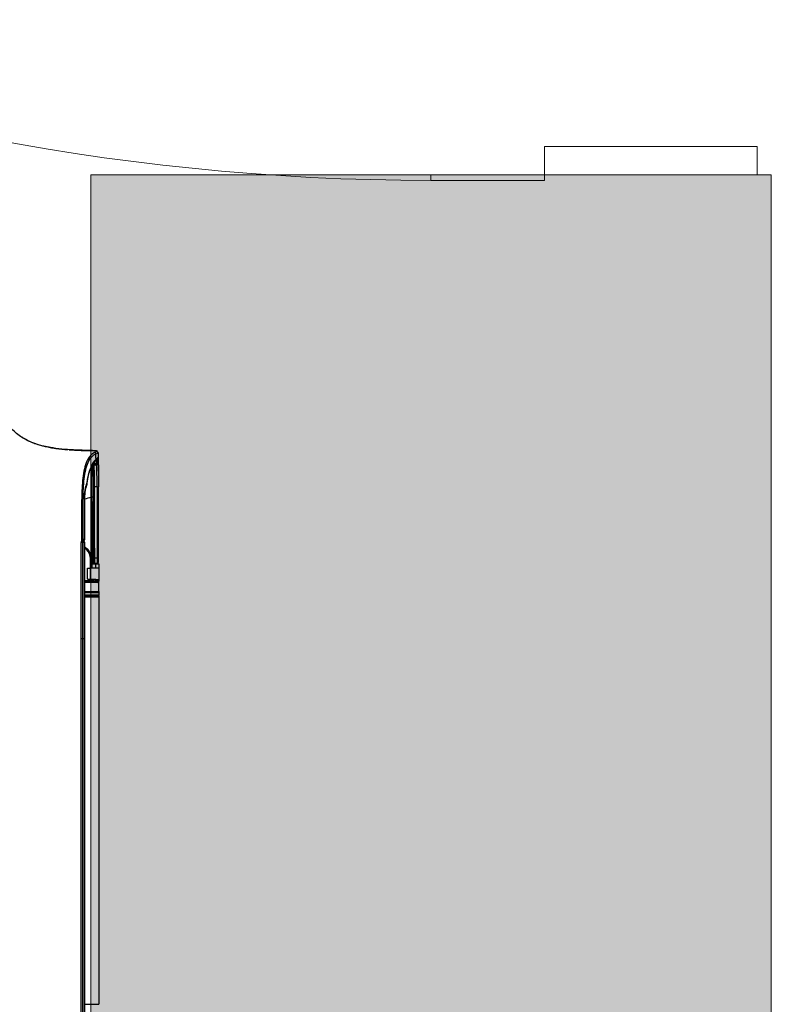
# Model space of a CAD drawing. Header units: millimetres. Extents: x 922208 to 1069538, y -182208 to -99877.
# Tile 78 of 256: x 982732 to 982997, y -171028 to -170680. Entities that reach past the tile are written whole.
import ezdxf

# ---------------------------------------------------------------- set-up
doc = ezdxf.new("R2010")
doc.units = ezdxf.units.MM
doc.header["$MEASUREMENT"] = 0
doc.linetypes.add('HIDDEN', pattern=[20, 10, -10])
doc.layers.add('IS_KLIM_urządzenia', color=3, linetype='Continuous')
for name, color, linetype, lineweight in [('IS_POWRÓT', 5, 'HIDDEN', 30), ('Nowe_220-A Ściany_Nr_pióra__19', 255, 'Continuous', 0), ('Nowe_220-A Ściany_Nr_pióra__23', 7, 'Continuous', 15), ('Nowe_220-A Ściany_Nr_pióra__27', 7, 'Continuous', 25), ('Nowe_220-A Ściany_Nr_pióra__3', 7, 'Continuous', 13)]:
    doc.layers.add(name, color=color, linetype=linetype, lineweight=lineweight)

# ---------------------------------------------------------------- blocks, each defined once
blk = doc.blocks.new('parter01')
at = {"layer": 'Nowe_220-A Ściany_Nr_pióra__19', "linetype": 'Continuous', "lineweight": 0}
blk.add_hatch(color=255, dxfattribs=at).paths.add_polyline_path([(982756.55073, -111050.0207), (982756.55073, -112850.02068), (982996.55074, -112850.02068), (982996.55074, -111050.0207)])
at = {"layer": 'Nowe_220-A Ściany_Nr_pióra__23', "color": 7, "linetype": 'Continuous', "lineweight": 0}
for p, q in [((982991.55073, -111040.02068), (982916.55073, -111040.02068)), ((982916.55073, -111040.02068), (982916.55073, -111052.02068)), ((982991.55073, -111050.02068), (982991.55073, -111040.02068)), ((982876.55073, -111052.02068), (982876.55073, -111050.02068)), ((982876.55073, -111050.02068), (982991.55073, -111050.02068)), ((982916.55073, -111052.02068), (982876.55073, -111052.02068))]:
    blk.add_line(p, q, dxfattribs=at)
at = {"layer": 'Nowe_220-A Ściany_Nr_pióra__27', "color": 7, "linetype": 'Continuous', "lineweight": 0}
for p, q in [((982756.55073, -111050.02068), (982876.55073, -111050.02068)), ((982756.55073, -111050.02068), (982876.55073, -111050.02068)), ((982876.55073, -111050.02068), (982991.55073, -111050.02068)), ((982876.55073, -111050.02068), (982991.55073, -111050.02068)), ((982876.55073, -111050.02068), (982991.55073, -111050.02068)), ((982991.55073, -111050.02068), (982996.55073, -111050.02068)), ((982991.55073, -111050.02068), (982996.55073, -111050.02068))]:
    blk.add_line(p, q, dxfattribs=at)
for points in [[(982756.55073, -111050.0207), (982756.55073, -112850.02068)], [(982996.55073, -112850.02068), (982996.55073, -111050.0207)]]:
    blk.add_lwpolyline(points, dxfattribs=at)
at = {"layer": 'Nowe_220-A Ściany_Nr_pióra__3', "color": 7, "linetype": 'Continuous', "lineweight": 0}
blk.add_arc((982876.55073, -110228.02068), 824, 180, 270, dxfattribs=at)
blk = doc.blocks.new('G$CFEA986A8')
at = {"layer": 'IS_KLIM_urządzenia', "linetype": 'Continuous'}
for p, q in [((53.93, 200.11), (53.93, 200.96)), ((53.93, 199.16), (53.93, 200.11)), ((54.23, 201.26), (55.52, 201.26)), ((54.24, 200.26), (54.24, 199.31)), ((55.48, 200.26), (54.24, 200.26)), ((55.51, 198.89), (55.48, 200.26)), ((55.52, 201.26), (55.54, 201.26)), ((55.54, 201.26), (55.69, 198.26)), ((55.54, 201.26), (59.6, 201.26)), ((59.62, 201.26), (60.17, 201.26)), ((60.06, 200.26), (59.65, 200.26)), ((64.28, 201.26), (65.29, 201.26)), ((65.09, 201.06), (65.09, 200.26)), ((65.09, 200.26), (65.09, 196.29)), ((65.49, 201.26), (65.29, 201.26)), ((65.29, 200.27), (65.29, 201.26)), ((65.29, 200.27), (65.49, 200.27)), ((65.29, 196.29), (65.29, 200.27)), ((65.49, 201.26), (209.47, 201.26)), ((65.49, 201.26), (65.49, 200.27)), ((65.49, 200.27), (65.5, 196.29)), ((65.69, 200.26), (65.69, 201.06)), ((65.7, 196.29), (65.69, 200.26)), ((209.47, 196.29), (209.47, 201.26)), ((46.54, 196.29), (46.54, 196.24)), ((46.54, 195.58), (46.54, 195.13)), ((80.5, 196.29), (80.5, 196.24)), ((80.5, 196.24), (80.5, 195.58)), ((80.5, 195.58), (80.5, 195.13))]:
    blk.add_line(p, q, dxfattribs=at)
at = {"layer": 'IS_KLIM_urządzenia', "linetype": 'Continuous', "extrusion": (0, 0, -1)}
for centre, radius, start, end in [((-18.69, 199.74), 0.5, 182.0496, 269.8), ((-54.23, 200.96), 0.3, 0, 90), ((-45.54, 195.79), 0.5, 90, 180), ((-46.54, 195.79), 0.5, 0, 90)]:
    blk.add_arc(centre, radius, start, end, dxfattribs=at)
at = {"layer": 'IS_KLIM_urządzenia', "linetype": 'Continuous'}
for centre, radius, start, end in [((18.72, 200.56), 0.5, 357.7294, 89), ((65.29, 201.06), 0.2, 90, 179.94), ((65.49, 201.06), 0.2, 0.06, 90), ((25.66, 196.65), 0.5, 72.0675, 83.6302)]:
    blk.add_arc(centre, radius, start, end, dxfattribs=at)
for centre, major_axis, ratio, start_param, end_param in [((14.93, 200.53), (-0.026, 0.499), 0.9983, 0, 1.502362), ((15.36, 199.79), (0.457, 0.203), 0.909388, 1.232542, 2.687909), ((16.45, 200.61), (0.144, 0.479), 0.997743, 0.012939, 0.345034), ((16.95, 200.59), (-0.009, -0.5), 0.866632, 1.552217, 3.141593), ((17.2, 199.87), (0.375, 0.331), 0.874767, 6.258498, 7.242676), ((18.12, 200.57), (-0.009, -0.5), 0.86661, 1.552873, 3.141593), ((18.08, 199.73), (-0.002, 0.5), 0.86639, 4.116092, 4.679302), ((21.31, 198.76), (-0.002, 0.49), 0.738248, 0, 1.638372), ((26.9, 199.77), (0.002, -0.5), 0.034879, 0, 1.57242), ((26.93, 200.73), (0, 0.5), 0.034873, 4.714126, 6.335137), ((26.98, 200.73), (0, -0.5), 0.034873, 1.572542, 3.193553), ((51.98, 200.73), (0, -0.5), 0.034873, 1.572542, 3.193984), ((51.98, 199.85), (0.002, -0.5), 0.034879, 0, 1.57242), ((52.33, 198.36), (0, 0.3), 0.034873, 4.714134, 6.283185), ((53.41, 199.86), (0.002, -0.5), 0.988846, 0, 1.567605), ((53.43, 199.83), (-0.5, 0), 0.97477, 1.576144, 3.141593), ((53.43, 198.86), (-0.5, 0), 0.003693, 1.579523, 2.534048), ((53.43, 198.36), (0, 0.3), 0.034873, 4.714134, 6.283185), ((53.65, 198.39), (0.084, -0.288), 0.033955, 1.562656, 3.141593), ((54.11, 198.74), (-0.256, 0.157), 0.454954, 4.950735, 6.283185), ((54.23, 200.11), (-0.3, 0), 0.500503, 4.682189, 6.283185), ((54.23, 199.16), (-0.3, 0), 0.500503, 4.682189, 6.283185), ((59.99, 198.58), (-0.499, 0.025), 0.499537, 3.242371, 4.737227), ((59.98, 198.33), (0.5, 0), 0.001724, 0.087267, 1.535915), ((60.06, 200.01), (-0.499, 0.025), 0.499537, 3.242371, 4.737227), ((60.17, 200.76), (0, 0.5), 0.996195, 4.713166, 6.283185), ((65.29, 200.26), (0.2, 0), 0.005236, 1.570788, 3.141593), ((65.49, 200.26), (0.2, 0), 0.005236, 0, 1.570791), ((25.66, 196.65), (0.055, 0.497), 0.256635, 6.28316, 6.727423), ((25.66, 196.65), (-0.154, -0.476), 0.571177, 3.141593, 3.672186), ((30.87, 195.79), (0, 0.5), 0.010876, 0, 0.428815), ((45.54, 195.79), (0, 0.5), 0.009623, 0, 0.426438), ((45.54, 195.79), (-0.5, 0), 0.910452, 3.141593, 4.716369), ((45.54, 195.22), (-0.5, 0), 0.910238, 3.141593, 4.716614), ((45.54, 195.22), (-0.001, 0.5), 0.004977, 0.42694, 1.572622), ((45.54, 195.22), (-0.5, 0), 0.001837, 1.565823, 3.141593), ((46.54, 195.79), (-0.5, 0), 0.894842, 4.712389, 6.283185), ((46.54, 195.13), (-0.5, 0), 0.894842, 4.712389, 6.283185), ((46.54, 195.13), (-0.5, 0), 0.001524, 0, 1.570796)]:
    blk.add_ellipse(centre, major_axis=major_axis, ratio=ratio, start_param=start_param, end_param=end_param, dxfattribs=at)
at = {"layer": 'IS_KLIM_urządzenia', "linetype": 'Continuous', "extrusion": (0, 0, -1)}
for centre, major_axis, ratio, start_param, end_param in [((53.43, 199.16), (0.479, -0.142), 1, 5.994256, 6.545048), ((53.44, 199.31), (0.771, -0.214), 1, 6.012747, 6.56354), ((54.23, 199.26), (0, -2), 0.005231, 3.141593, 4.188473), ((55.62, 199.26), (0.11, -2), 0.052397, 2.097475, 3.144355)]:
    blk.add_ellipse(centre, major_axis=major_axis, ratio=ratio, start_param=start_param, end_param=end_param, dxfattribs=at)
at = {"layer": 'IS_KLIM_urządzenia', "linetype": 'Continuous'}
for points, knots in [([(14.21, 200.54), (14.17, 199.53), (14.12, 197.84), (14.05, 195.45), (13.98, 193.38), (13.88, 191.32), (13.68, 188.56), (13.37, 185.89), (13.01, 183.93), (12.88, 183.33)], [0, 0, 0, 0, 0.174844, 0.294563, 0.414282, 0.534001, 0.653719, 0.893157, 1, 1, 1, 1]), ([(14.29, 200.81), (14.28, 199.72), (14.24, 198.12), (14.2, 196.18), (14.17, 195.22), (14.15, 194.58), (14.11, 194.03), (14.06, 193.38), (13.96, 192.48), (13.91, 191.88), (13.89, 191.63)], [0, 0, 0, 0, 0.261726, 0.374815, 0.426057, 0.47543, 0.525874, 0.58018, 0.704159, 1, 1, 1, 1]), ([(14.21, 200.54), (14.21, 200.54), (14.21, 200.54), (14.21, 200.54), (14.24, 200.54), (14.28, 200.54), (14.28, 200.54), (14.28, 200.54)], [0, 0, 0, 0, 0.184418, 0.184418, 0.99996, 0.99996, 1, 1, 1, 1]), ([(14.91, 201.03), (14.8, 201.03), (14.8, 201.03), (14.72, 201.02), (14.69, 201.02), (14.69, 201.02)], [0, 0, 0, 0, 0.500965, 0.500965, 1, 1, 1, 1]), ([(14.86, 199.79), (15.27, 198.9), (15.97, 198.03), (18.72, 196.62), (20.82, 196.12), (25.21, 195.49), (27.58, 195.36), (32.29, 195.23), (34.65, 195.19), (37.02, 195.19)], [0, 0, 0, 0, 0.25, 0.25, 0.5, 0.5, 0.75, 0.75, 1, 1, 1, 1]), ([(14.91, 201.03), (15.24, 201.05), (15.57, 201.07), (16.08, 201.09), (16.24, 201.1), (16.41, 201.11)], [0, 0, 0, 0, 0.665624, 0.665624, 1, 1, 1, 1]), ([(17.18, 200.33), (16.78, 200.31), (16.38, 200.3), (15.77, 200.27), (15.55, 200.26), (15.33, 200.25)], [0, 0, 0, 0, 0.64643, 0.64643, 1, 1, 1, 1]), ([(37.02, 195.65), (34.71, 195.64), (32.4, 195.69), (27.8, 195.82), (25.48, 195.94), (21.18, 196.55), (19.11, 197.06), (16.41, 198.49), (15.73, 199.37), (15.33, 200.25)], [0, 0, 0, 0, 0.25, 0.25, 0.5, 0.5, 0.75, 0.75, 1, 1, 1, 1]), ([(17.58, 200.19), (17.53, 200.24), (17.28, 200.53), (17.02, 200.81), (16.81, 200.97), (16.69, 201.07), (16.57, 201.09), (16.54, 201.1)], [0, 0, 0, 0, 0.095996, 0.59266, 0.84646, 0.967214, 1, 1, 1, 1]), ([(19.22, 201.14), (18.71, 201.12), (17.99, 201.09), (17.43, 201.08), (17.25, 201.08)], [0, 0, 0, 0, 0.627909, 1, 1, 1, 1]), ([(18.55, 200.55), (18.38, 200.55), (18.22, 200.56), (17.83, 200.56), (17.6, 200.57), (17.38, 200.57)], [0, 0, 0, 0, 0.427577, 0.427577, 1, 1, 1, 1]), ([(25.22, 197.23), (24.9, 197.26), (23.92, 197.39), (22.4, 197.73), (20.73, 198.24), (19.32, 198.86), (18.3, 199.5), (17.85, 199.92), (17.7, 200.1)], [0, 0, 0, 0, 0.087973, 0.275439, 0.466673, 0.659321, 0.855696, 1, 1, 1, 1]), ([(18.12, 201.07), (18.26, 201.06), (18.38, 201.06), (18.64, 201.06), (18.72, 201.06), (18.72, 201.06)], [0, 0, 0, 0, 0.352743, 0.352743, 1, 1, 1, 1]), ([(18.52, 199.72), (18.52, 199.8), (18.52, 199.88), (18.53, 200.16), (18.54, 200.35), (18.55, 200.55)], [0, 0, 0, 0, 0.293814, 0.293814, 1, 1, 1, 1]), ([(18.72, 201.06), (18.72, 201.06), (19.6, 201.08), (22.63, 201.19), (24.74, 201.23), (26.93, 201.23)], [0, 0, 0, 0, 0.5, 0.5, 1, 1, 1, 1]), ([(19.17, 199.24), (19.58, 199.24), (20.23, 199.24), (22.58, 199.25), (24.7, 199.26), (26.9, 199.27)], [0, 0, 0, 0, 0.359642, 0.359642, 1, 1, 1, 1]), ([(19.22, 200.54), (19.21, 200.34), (19.2, 200.13), (19.19, 199.86), (19.19, 199.79), (19.18, 199.72)], [0, 0, 0, 0, 0.736288, 0.736288, 1, 1, 1, 1]), ([(26.91, 199.77), (24.85, 199.75), (22.86, 199.74), (20.02, 199.72), (19.18, 199.72), (19.18, 199.72)], [0, 0, 0, 0, 0.5, 0.5, 1, 1, 1, 1]), ([(19.22, 201.14), (19.58, 201.15), (20.3, 201.17), (21.53, 201.2), (23.05, 201.22), (24.87, 201.23), (26.28, 201.23), (26.98, 201.23)], [0, 0, 0, 0, 0.163195, 0.329907, 0.49928, 0.750989, 1, 1, 1, 1]), ([(26.95, 200.73), (24.89, 200.73), (22.89, 200.68), (20.05, 200.57), (19.22, 200.54), (19.22, 200.54)], [0, 0, 0, 0, 0.5, 0.5, 1, 1, 1, 1]), ([(19.71, 198.73), (19.85, 198.73), (20, 198.72), (20.4, 198.72), (20.63, 198.72), (20.94, 198.72)], [0, 0, 0, 0, 0.37651, 0.37651, 1, 1, 1, 1]), ([(20.94, 198.72), (20.95, 198.72), (20.96, 198.72), (20.97, 198.72), (20.97, 198.72), (20.97, 198.72), (20.97, 198.72), (20.97, 198.71), (20.97, 198.71), (20.97, 198.71), (20.97, 198.71), (20.98, 198.71), (20.98, 198.71), (20.98, 198.71)], [0, 0, 0, 0, 0.615634, 0.615634, 0.835116, 0.835116, 0.937229, 0.937229, 0.970666, 0.970666, 0.991316, 0.991316, 1, 1, 1, 1]), ([(21.06, 198.72), (22.51, 198.73), (24.09, 198.74), (27.27, 198.76), (28.87, 198.77), (30.48, 198.77)], [0, 0, 0, 0, 0.5, 0.5, 1, 1, 1, 1]), ([(21.11, 198.73), (21.11, 198.75), (21.11, 198.77), (21.11, 198.81), (21.11, 198.83), (21.11, 198.89), (21.12, 198.93), (21.14, 199.02), (21.15, 199.07), (21.18, 199.15), (21.2, 199.18), (21.24, 199.23), (21.27, 199.24), (21.29, 199.25), (21.3, 199.25), (21.3, 199.25)], [0, 0, 0, 0, 0.079375, 0.079375, 0.152142, 0.152142, 0.308093, 0.308093, 0.533795, 0.533795, 0.744603, 0.744603, 0.955402, 0.955402, 1, 1, 1, 1]), ([(26.9, 199.27), (27.23, 199.27), (27.56, 199.27), (29.23, 199.27), (30.56, 199.28), (37.22, 199.3), (42.55, 199.32), (49.25, 199.34), (50.62, 199.35), (51.98, 199.35)], [0, 0, 0, 0, 0.039838, 0.039838, 0.199192, 0.199192, 0.836607, 0.836607, 1, 1, 1, 1]), ([(26.95, 200.73), (26.95, 200.72), (26.95, 200.7), (26.94, 200.38), (26.92, 200.07), (26.91, 199.77)], [0, 0, 0, 0, 0.050907, 0.050907, 1, 1, 1, 1]), ([(52, 199.85), (51.67, 199.85), (51.33, 199.85), (49.67, 199.85), (48.33, 199.84), (41.67, 199.82), (36.34, 199.8), (29.65, 199.78), (28.28, 199.77), (26.91, 199.77)], [0, 0, 0, 0, 0.039838, 0.039838, 0.199192, 0.199192, 0.836607, 0.836607, 1, 1, 1, 1]), ([(26.99, 200.73), (27.33, 200.73), (27.66, 200.73), (29.33, 200.73), (30.66, 200.73), (37.32, 200.73), (42.65, 200.73), (49.32, 200.73), (50.66, 200.73), (52, 200.73)], [0, 0, 0, 0, 0.039967, 0.039967, 0.199835, 0.199835, 0.839306, 0.839306, 1, 1, 1, 1]), ([(30.48, 198.78), (30.48, 198.84), (30.48, 198.89), (30.48, 199), (30.48, 199.05), (30.48, 199.14), (30.48, 199.17), (30.48, 199.23), (30.48, 199.25), (30.49, 199.27), (30.49, 199.28), (30.49, 199.28), (30.49, 199.28), (30.49, 199.28)], [0, 0, 0, 0, 0.215384, 0.215384, 0.430768, 0.430768, 0.646164, 0.646164, 0.861588, 0.861588, 0.968092, 0.968092, 1, 1, 1, 1]), ([(30.48, 198.78), (30.81, 198.78), (31.14, 198.78), (32.81, 198.79), (34.14, 198.79), (40.81, 198.82), (46.14, 198.83), (52.13, 198.86), (52.78, 198.86), (53.43, 198.86)], [0, 0, 0, 0, 0.043508, 0.043508, 0.217737, 0.217737, 0.914651, 0.914651, 1, 1, 1, 1]), ([(48.08, 196.29), (48.28, 196.62), (48.52, 196.92), (49.71, 198.11), (51.01, 198.66), (52.33, 198.66)], [0, 0, 0, 0, 0.226904, 0.226904, 1, 1, 1, 1]), ([(52.34, 198.36), (51.1, 198.36), (49.89, 197.85), (48.81, 196.78), (48.63, 196.55), (48.46, 196.31)], [0, 0, 0, 0, 0.807469, 0.807469, 1, 1, 1, 1]), ([(53.93, 200.67), (53.93, 200.68), (53.93, 200.75), (53.89, 200.86), (53.81, 200.99), (53.72, 201.07), (53.63, 201.12), (53.56, 201.15), (53.47, 201.17), (53.32, 201.19), (53.02, 201.21), (52.48, 201.23), (52.05, 201.23), (51.82, 201.23), (51.78, 201.23)], [0, 0, 0, 0, 0.008737, 0.069232, 0.117614, 0.159413, 0.196322, 0.230426, 0.272625, 0.360337, 0.57868, 0.76722, 0.964188, 1, 1, 1, 1]), ([(51.98, 199.35), (52.17, 199.35), (52.36, 199.35), (52.68, 199.36), (52.83, 199.36), (53.07, 199.36), (53.18, 199.36), (53.34, 199.36), (53.39, 199.36), (53.41, 199.36)], [0, 0, 0, 0, 0.270422, 0.270422, 0.513615, 0.513615, 0.756808, 0.756808, 1, 1, 1, 1]), ([(52, 200.73), (52.12, 200.73), (52.25, 200.73), (52.58, 200.73), (52.8, 200.73), (53.18, 200.72), (53.35, 200.71), (53.63, 200.7), (53.74, 200.69), (53.89, 200.68), (53.93, 200.67), (53.93, 200.66)], [0, 0, 0, 0, 0.119883, 0.119883, 0.339691, 0.339691, 0.55974, 0.55974, 0.779888, 0.779888, 1, 1, 1, 1]), ([(53.91, 199.86), (53.87, 199.86), (53.8, 199.86), (53.59, 199.86), (53.45, 199.86), (53.12, 199.86), (52.93, 199.86), (52.5, 199.86), (52.25, 199.85), (52, 199.85)], [0, 0, 0, 0, 0.243193, 0.243193, 0.486385, 0.486385, 0.729578, 0.729578, 1, 1, 1, 1]), ([(52.33, 198.66), (52.53, 198.66), (52.73, 198.66), (53.1, 198.66), (53.26, 198.66), (53.43, 198.66)], [0, 0, 0, 0, 0.545123, 0.545123, 1, 1, 1, 1]), ([(53.44, 198.36), (53.24, 198.36), (53.04, 198.36), (52.67, 198.36), (52.51, 198.36), (52.34, 198.36)], [0, 0, 0, 0, 0.545123, 0.545123, 1, 1, 1, 1]), ([(53.43, 199.35), (53.43, 199.33), (53.43, 199.31), (53.43, 199.25), (53.43, 199.21), (53.43, 199.13), (53.43, 199.07), (53.43, 198.97), (53.43, 198.91), (53.43, 198.86)], [0, 0, 0, 0, 0.251437, 0.251437, 0.502865, 0.502865, 0.754279, 0.754279, 1, 1, 1, 1]), ([(53.86, 198.9), (53.85, 198.88), (53.84, 198.87), (53.8, 198.82), (53.77, 198.79), (53.73, 198.76), (53.72, 198.75), (53.67, 198.72), (53.62, 198.69), (53.57, 198.68)], [0, 0, 0, 0, 0.160482, 0.160482, 0.52212, 0.52212, 0.58886, 0.58886, 1, 1, 1, 1]), ([(53.67, 198.39), (53.75, 198.43), (53.83, 198.48), (53.97, 198.62), (54.03, 198.71), (54.09, 198.82), (54.11, 198.86), (54.12, 198.89)], [0, 0, 0, 0, 0.391531, 0.391531, 0.834377, 0.834377, 1, 1, 1, 1]), ([(55.51, 198.89), (55.51, 198.79), (55.51, 198.68), (55.52, 198.51), (55.52, 198.45), (55.53, 198.39)], [0, 0, 0, 0, 0.64422, 0.64422, 1, 1, 1, 1]), ([(55.59, 197.26), (55.57, 197.59), (55.55, 197.93), (55.53, 198.3), (55.53, 198.35), (55.53, 198.39)], [0, 0, 0, 0, 0.885108, 0.885108, 1, 1, 1, 1]), ([(55.59, 197.26), (55.58, 197.37), (55.58, 197.49), (55.57, 197.7), (55.57, 197.8), (55.56, 197.97), (55.57, 198.05), (55.57, 198.17), (55.57, 198.21), (55.58, 198.25), (55.58, 198.26), (55.59, 198.26)], [0, 0, 0, 0, 0.214139, 0.214139, 0.428302, 0.428302, 0.642148, 0.642148, 0.856248, 0.856248, 1, 1, 1, 1]), ([(55.59, 198.26), (56.25, 198.26), (56.92, 198.26), (58.24, 198.26), (58.89, 198.26), (59.55, 198.26)], [0, 0, 0, 0, 0.504617, 0.504617, 1, 1, 1, 1]), ([(59.6, 198.3), (59.6, 198.29), (59.6, 198.27), (59.58, 197.93), (59.57, 197.59), (59.55, 197.26)], [0, 0, 0, 0, 0.042191, 0.042191, 1, 1, 1, 1]), ([(59.55, 198.26), (59.55, 198.26), (59.56, 198.24), (59.57, 198.17), (59.57, 198.11), (59.57, 197.97), (59.57, 197.89), (59.57, 197.7), (59.56, 197.59), (59.56, 197.41), (59.55, 197.34), (59.55, 197.26)], [0, 0, 0, 0, 0.214776, 0.214776, 0.429554, 0.429554, 0.644336, 0.644336, 0.859321, 0.859321, 1, 1, 1, 1]), ([(59.6, 198.3), (59.61, 198.42), (59.61, 198.53), (59.62, 198.7), (59.62, 198.75), (59.62, 198.81)], [0, 0, 0, 0, 0.65065, 0.65065, 1, 1, 1, 1]), ([(59.65, 200.26), (59.66, 200.45), (59.66, 200.63), (59.66, 200.92), (59.65, 201.04), (59.64, 201.21), (59.63, 201.26), (59.62, 201.26)], [0, 0, 0, 0, 0.320954, 0.320954, 0.641904, 0.641904, 1, 1, 1, 1]), ([(59.99, 198.83), (60, 199.08), (60.01, 199.33), (60.04, 199.8), (60.05, 200.03), (60.06, 200.26)], [0, 0, 0, 0, 0.522709, 0.522709, 1, 1, 1, 1]), ([(59.99, 198.83), (59.99, 198.75), (59.99, 198.67), (59.99, 198.51), (60, 198.42), (60, 198.33), (60, 198.33), (60, 198.33)], [0, 0, 0, 0, 0.501708, 0.501708, 0.983156, 0.983156, 1, 1, 1, 1]), ([(60.06, 200.26), (60.07, 200.47), (60.08, 200.67), (60.1, 200.96), (60.11, 201.07), (60.14, 201.22), (60.16, 201.26), (60.17, 201.26)], [0, 0, 0, 0, 0.353708, 0.353708, 0.676927, 0.676927, 1, 1, 1, 1]), ([(63.8, 201.26), (62.76, 201.26), (61.72, 201.26), (60.66, 201.26), (60.64, 201.26), (60.48, 201.26), (60.33, 201.26), (60.18, 201.26)], [0, 0, 0, 0, 0.863472, 0.863472, 0.877231, 0.877231, 1, 1, 1, 1]), ([(60.56, 200.01), (60.54, 199.72), (60.53, 199.43), (60.5, 198.96), (60.49, 198.77), (60.48, 198.58)], [0, 0, 0, 0, 0.604042, 0.604042, 1, 1, 1, 1]), ([(60.48, 198.33), (60.48, 198.34), (60.48, 198.35), (60.48, 198.39), (60.48, 198.42), (60.48, 198.5), (60.48, 198.54), (60.48, 198.58)], [0, 0, 0, 0, 0.109897, 0.109897, 0.498525, 0.498525, 1, 1, 1, 1]), ([(60.67, 200.76), (60.65, 200.76), (60.64, 200.73), (60.61, 200.62), (60.6, 200.54), (60.57, 200.31), (60.56, 200.17), (60.56, 200.01)], [0, 0, 0, 0, 0.323211, 0.323211, 0.646457, 0.646457, 1, 1, 1, 1]), ([(13.84, 190.86), (13.85, 191.05), (13.99, 193.24), (14.05, 195.43), (14.11, 197.43)], [0, 0, 0, 0, 0.087292, 1, 1, 1, 1]), ([(30.87, 196.29), (34.81, 196.29), (38.74, 196.29), (43.63, 196.29), (44.58, 196.29), (45.54, 196.29)], [0, 0, 0, 0, 0.804889, 0.804889, 1, 1, 1, 1]), ([(45.54, 196.25), (45.37, 196.25), (45.2, 196.25), (43.71, 196.25), (42.37, 196.25), (37.65, 196.25), (34.26, 196.25), (30.87, 196.25)], [0, 0, 0, 0, 0.033958, 0.033958, 0.30672, 0.30672, 1, 1, 1, 1]), ([(37.02, 195.65), (37.02, 195.62), (37.02, 195.58), (37.02, 195.52), (37.02, 195.51), (37.02, 195.46), (37.02, 195.41), (37.02, 195.3), (37.02, 195.25), (37.02, 195.19)], [0, 0, 0, 0, 0.339646, 0.339646, 0.410746, 0.410746, 0.705373, 0.705373, 1, 1, 1, 1]), ([(37.04, 195.19), (37.45, 195.19), (37.86, 195.19), (38.27, 195.2), (38.27, 195.2), (38.27, 195.2)], [0, 0, 0, 0, 0.999951, 0.999951, 1, 1, 1, 1]), ([(45.54, 196.25), (45.54, 196.11), (45.54, 195.97), (45.54, 195.78), (45.54, 195.73), (45.54, 195.68)], [0, 0, 0, 0, 0.728288, 0.728288, 1, 1, 1, 1]), ([(46.54, 196.29), (46.71, 196.29), (46.87, 196.29), (48.37, 196.29), (49.71, 196.29), (56.37, 196.29), (61.71, 196.29), (71.52, 196.29), (76.01, 196.29), (80.5, 196.29)], [0, 0, 0, 0, 0.014724, 0.014724, 0.13252, 0.13252, 0.603704, 0.603704, 1, 1, 1, 1]), ([(46.54, 196.24), (46.54, 196.09), (46.54, 195.94), (46.54, 195.72), (46.54, 195.65), (46.54, 195.58)], [0, 0, 0, 0, 0.674851, 0.674851, 1, 1, 1, 1]), ([(59.55, 197.26), (58.88, 197.26), (58.22, 197.26), (56.9, 197.26), (56.24, 197.26), (55.59, 197.26)], [0, 0, 0, 0, 0.504597, 0.504597, 1, 1, 1, 1]), ([(80.5, 196.29), (94.71, 196.29), (108.92, 196.29), (161.8, 196.29), (200.47, 196.29), (239.13, 196.29)], [0, 0, 0, 0, 0.268807, 0.268807, 1, 1, 1, 1]), ([(13.2, 185.01), (13.26, 185.37), (13.53, 187.14), (13.7, 188.92), (13.8, 190.33)], [0, 0, 0, 0, 0.205915, 1, 1, 1, 1]), ([(9.04, 173.7), (9.64, 174.6), (10.17, 175.55), (11.68, 178.7), (12.38, 180.96), (12.99, 183.86), (13.1, 184.44), (13.2, 185.01)], [0, 0, 0, 0, 0.27031, 0.27031, 0.856348, 0.856348, 1, 1, 1, 1]), ([(12.9, 183.43), (12.87, 183.23), (12.78, 182.78), (12.61, 181.92), (12.45, 181.22), (12.25, 180.45), (11.92, 179.33), (11.37, 177.81), (10.52, 175.99), (9.02, 173.44), (7.61, 171.66), (6.52, 170.55)], [0, 0, 0, 0, 0.131561, 0.187092, 0.238012, 0.287017, 0.336427, 0.442316, 0.562752, 0.698039, 1, 1, 1, 1])]:
    blk.add_open_spline(points, degree=3, knots=knots, dxfattribs=at)
for points, degree in [([(14.29, 200.54), (14.32, 200.54), (14.34, 200.54), (14.43, 200.54)], 3), ([(14.43, 200.54), (14.51, 200.54), (14.64, 200.28), (14.86, 199.79)], 3), ([(15.33, 200.25), (15.11, 200.77), (14.98, 201.04), (14.91, 201.03)], 3), ([(16.59, 201.08), (16.51, 201.13), (16.41, 201.1)], 2), ([(16.41, 201.11), (16.42, 201.11), (16.42, 201.11), (16.42, 201.11)], 3), ([(16.42, 201.11), (16.51, 201.08), (16.77, 200.81), (17.18, 200.33)], 3), ([(16.54, 201.09), (16.65, 201.09), (16.79, 201.09), (16.96, 201.09)], 3), ([(16.96, 201.09), (17.35, 201.08), (17.74, 201.07), (18.12, 201.07)], 3), ([(17.18, 200.33), (18.51, 198.82), (21.65, 197.56), (25.65, 197.11)], 3), ([(17.7, 200.1), (17.59, 200.2)], 1), ([(18.11, 199.72), (18.24, 199.72), (18.38, 199.72), (18.52, 199.72)], 3), ([(18.52, 199.72), (18.96, 199.72), (19.18, 199.72), (19.18, 199.72)], 3), ([(19.22, 200.54), (19.22, 200.54), (18.99, 200.54), (18.55, 200.55)], 3), ([(19.16, 199.01), (19.17, 199.25), (19.18, 199.48), (19.18, 199.72)], 3), ([(19.18, 199.72), (19.18, 199.48), (19.17, 199.24), (19.16, 199)], 3), ([(19.18, 199.72), (19.19, 199.99), (19.2, 200.26), (19.22, 200.54)], 3), ([(19.22, 200.54), (19.21, 200.31), (19.2, 200.08), (19.19, 199.85)], 3), ([(19.19, 199.85), (19.19, 199.92), (19.19, 199.98), (19.2, 200.05)], 3), ([(20.98, 198.71), (21.01, 198.72), (21.06, 198.72), (21.11, 198.73)], 3), ([(21.06, 198.72), (21.08, 198.53), (21.1, 198.34), (21.12, 198.15)], 3), ([(26.99, 200.73), (26.98, 200.73), (26.97, 200.73), (26.95, 200.73)], 3), ([(51.98, 201.23), (43.65, 201.23), (35.31, 201.23), (26.98, 201.23)], 3), ([(30.48, 198.77), (30.48, 198.78), (30.48, 198.78), (30.48, 198.78)], 3), ([(31.12, 196.41), (30.98, 197.21), (30.77, 198), (30.48, 198.77)], 3), ([(52, 199.85), (52, 200.15), (52, 200.44), (52, 200.73)], 3), ([(53.41, 199.36), (53.43, 199.36), (53.43, 199.35), (53.43, 199.35)], 3), ([(53.43, 198.66), (53.48, 198.66), (53.52, 198.66), (53.57, 198.68)], 3), ([(53.67, 198.39), (53.59, 198.37), (53.52, 198.36), (53.44, 198.36)], 3), ([(55.53, 198.39), (54.91, 198.39), (54.29, 198.39), (53.67, 198.39)], 3), ([(53.93, 200.66), (53.93, 200.47), (53.93, 200.29), (53.93, 200.11)], 3), ([(54.12, 198.89), (54.58, 198.89), (55.05, 198.89), (55.51, 198.89)], 3), ([(59.45, 198.26), (59.5, 199.26), (59.55, 200.26), (59.6, 201.26)], 3), ([(59.6, 201.26), (59.6, 201.26), (59.61, 201.26), (59.62, 201.26)], 3), ([(60, 198.33), (59.87, 198.32), (59.73, 198.31), (59.6, 198.3)], 3), ([(59.65, 200.26), (59.64, 199.78), (59.63, 199.29), (59.62, 198.81)], 3), ([(59.99, 198.83), (59.86, 198.82), (59.74, 198.81), (59.62, 198.81)], 3), ([(60, 196.29), (60, 196.97), (60, 197.65), (60, 198.33)], 3), ([(60.17, 201.26), (60.17, 201.26), (60.18, 201.26), (60.18, 201.26)], 3), ([(60.48, 198.33), (60.48, 197.65), (60.48, 196.97), (60.48, 196.29)], 3), ([(60.68, 200.76), (60.67, 200.76), (60.67, 200.76), (60.67, 200.76)], 3), ([(60.68, 200.76), (60.68, 199.27), (60.68, 197.78), (60.68, 196.29)], 3), ([(63.8, 196.29), (63.8, 197.95), (63.8, 199.6), (63.8, 201.26)], 3), ([(63.8, 201.26), (63.96, 201.26), (64.12, 201.26), (64.28, 201.26)], 3), ([(64.28, 201.26), (64.28, 199.6), (64.28, 197.95), (64.28, 196.29)], 3), ([(13.91, 192.08), (14.01, 193.86), (14.05, 195.65), (14.11, 197.43)], 3), ([(25.72, 197.16), (25.22, 197.23)], 1), ([(30.87, 196.25), (28.93, 196.25), (27.16, 196.62), (25.65, 197.11)], 3), ([(25.81, 197.13), (26.03, 197.06), (26.25, 196.99), (26.47, 196.93)], 3), ([(25.81, 197.13), (27.26, 196.66), (29, 196.29), (30.87, 196.29)], 3), ([(28.66, 196.46), (28.68, 196.45), (28.7, 196.45), (28.72, 196.45)], 3), ([(38.27, 195.65), (37.85, 195.65), (37.44, 195.65), (37.02, 195.65)], 3), ([(37.02, 195.19), (37.02, 195.19), (37.03, 195.19), (37.04, 195.19)], 3), ([(45.54, 195.68), (43.12, 195.67), (40.69, 195.66), (38.27, 195.65)], 3), ([(38.27, 195.65), (38.27, 195.57), (38.27, 195.39), (38.27, 195.2)], 3), ([(38.27, 195.2), (40.7, 195.21), (43.12, 195.22), (45.54, 195.22)], 3), ([(46.04, 195.22), (46.04, 195.41), (46.04, 195.6), (46.04, 195.79)], 3), ([(46.04, 195.13), (46.04, 195.16), (46.04, 195.19), (46.04, 195.22)], 3), ([(80.5, 196.24), (69.18, 196.24), (57.86, 196.24), (46.54, 196.24)], 3), ([(46.54, 195.58), (57.86, 195.58), (69.18, 195.58), (80.5, 195.58)], 3), ([(50.72, 195.13), (49.33, 195.13), (47.93, 195.13), (46.54, 195.13)], 3), ([(80.5, 195.13), (70.57, 195.13), (60.65, 195.13), (50.72, 195.13)], 3), ([(239.13, 196.24), (186.25, 196.24), (133.37, 196.24), (80.5, 196.24)], 3), ([(80.5, 195.58), (133.37, 195.58), (186.25, 195.58), (239.13, 195.58)], 3), ([(239.13, 195.13), (186.25, 195.13), (133.37, 195.13), (80.5, 195.13)], 3), ([(13.99, 193.69), (13.97, 193.3), (13.95, 192.92), (13.94, 192.54)], 3), ([(13.25, 185.33), (13.23, 185.23), (13.22, 185.12), (13.2, 185.01)], 3), ([(10.41, 176.07), (10.45, 176.13), (10.48, 176.2), (10.52, 176.27)], 3)]:
    blk.add_open_spline(points, degree=degree, dxfattribs=at)

msp = doc.modelspace()

# ---------------------------------------------------------------- block references
at = {"layer": 'IS_POWRÓT', "color": 27, "linetype": 'ByBlock', "lineweight": 30}
msp.add_blockref('parter01', (0, -59685.16), dxfattribs=at)

# ---------------------------------------------------------------- next in the draw order: block references
at = {"layer": 'IS_KLIM_urządzenia', "rotation": 270}
msp.add_blockref('G$CFEA986A8', (982558.11, -170818.36), dxfattribs=at)

doc.saveas('drawing.dxf')
